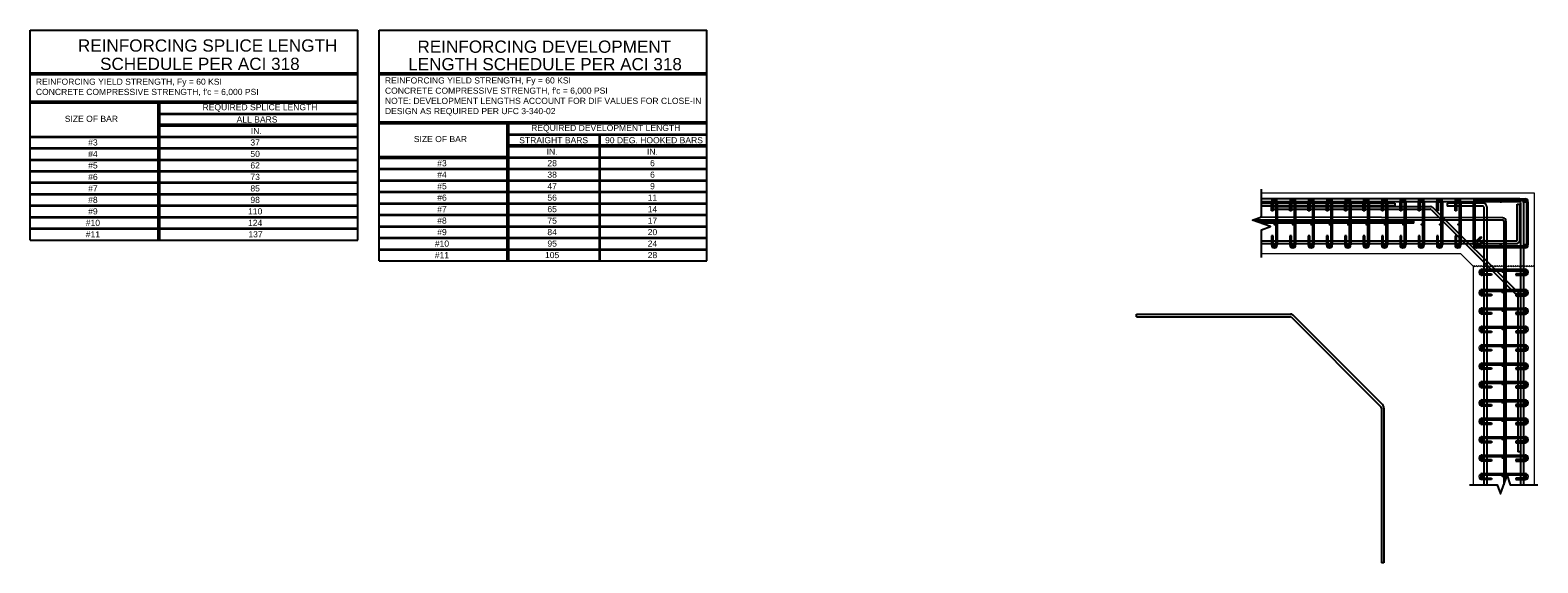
# Model space of a CAD drawing. Header units: inches. Extents: x 30315 to 31722, y 1184 to 1549.
# Tile 1 of 2: x 30315 to 30807, y 1184 to 1358. Entities that reach past the tile are written whole.
import ezdxf

# ---------------------------------------------------------------- set-up
doc = ezdxf.new("R2010")
doc.units = ezdxf.units.IN
doc.header["$LTSCALE"] = 2
doc.header["$MEASUREMENT"] = 0
for name, color, linetype, lineweight in [('A-WALL-FULL-INTR', 3, 'Continuous', 13), ('S-ANNO-TEXT', 2, 'Continuous', 35), ('S-DETL-GRPH-50', 4, 'Continuous', 50), ('S-SECT-CONC', 3, 'Continuous', 0), ('SDTL', 6, 'Continuous', 25)]:
    doc.layers.add(name, color=color, linetype=linetype, lineweight=lineweight)
doc.styles.add('Arial', font='arial.ttf', dxfattribs={"height": 0.125})

msp = doc.modelspace()

# ---------------------------------------------------------------- linework, layer by layer
at = {"layer": 'A-WALL-FULL-INTR'}
for p, q in [((30716.93, 1304.45), (30806.1, 1304.45)), ((30806.1, 1304.45), (30806.1, 1209.11)), ((30782.1, 1284.45), (30716.93, 1284.45)), ((30782.1, 1284.45), (30786.1, 1280.45)), ((30786.1, 1280.45), (30786.1, 1209.11))]:
    msp.add_line(p, q, dxfattribs=at)
at = {"layer": 'S-ANNO-TEXT'}
for p, q in [((30356.64, 1330.22), (30421.68, 1330.22)), ((30314.64, 1322.72), (30421.68, 1322.72)), ((30470.69, 1323.45), (30535.74, 1323.45)), ((30500.69, 1323.45), (30500.69, 1282.2)), ((30470.69, 1315.95), (30535.74, 1315.95))]:
    msp.add_line(p, q, dxfattribs=at)
at = {"layer": 'S-ANNO-TEXT', "color": 3}
for p, q in [((30314.64, 1318.97), (30421.68, 1318.97)), ((30314.64, 1315.22), (30421.68, 1315.22)), ((30314.64, 1311.47), (30421.68, 1311.47)), ((30428.69, 1312.2), (30535.74, 1312.2)), ((30314.64, 1307.72), (30421.68, 1307.72)), ((30428.69, 1308.45), (30535.74, 1308.45)), ((30314.64, 1303.97), (30421.68, 1303.97)), ((30428.69, 1304.7), (30535.74, 1304.7)), ((30428.69, 1300.95), (30535.74, 1300.95)), ((30314.64, 1300.22), (30421.68, 1300.22)), ((30314.64, 1296.47), (30421.68, 1296.47)), ((30428.69, 1297.2), (30535.74, 1297.2)), ((30314.79, 1292.72), (30421.52, 1292.72)), ((30428.69, 1293.45), (30535.74, 1293.45)), ((30428.69, 1289.7), (30535.74, 1289.7)), ((30428.69, 1285.95), (30535.74, 1285.95))]:
    msp.add_line(p, q, dxfattribs=at)
at = {"layer": 'S-DETL-GRPH-50'}
for p, q in [((30314.64, 1343.29), (30421.68, 1343.29)), ((30428.69, 1343.29), (30535.74, 1343.29)), ((30314.64, 1333.97), (30421.68, 1333.97)), ((30356.64, 1333.97), (30356.64, 1288.97)), ((30356.64, 1326.47), (30421.68, 1326.47)), ((30428.69, 1327.2), (30535.74, 1327.2)), ((30470.69, 1327.2), (30470.69, 1282.2)), ((30428.69, 1315.95), (30470.69, 1315.95)), ((30470.69, 1319.7), (30535.74, 1319.7))]:
    msp.add_line(p, q, dxfattribs=at)
at = {"layer": 'S-SECT-CONC'}
msp.add_lwpolyline([(30806.1, 1280.45), (30805.98, 1280.66), (30805.73, 1280.23), (30805.6, 1280.45), (30805.48, 1280.23), (30805.23, 1280.66), (30804.98, 1280.23), (30804.85, 1280.45), (30804.73, 1280.23), (30804.48, 1280.66), (30804.23, 1280.23), (30804.1, 1280.45), (30803.98, 1280.23), (30803.73, 1280.66), (30803.48, 1280.23), (30803.35, 1280.45), (30803.23, 1280.23), (30802.98, 1280.66), (30802.73, 1280.23), (30802.6, 1280.45), (30802.48, 1280.23), (30802.23, 1280.66), (30801.98, 1280.23), (30801.85, 1280.45), (30801.73, 1280.23), (30801.48, 1280.66), (30801.23, 1280.23), (30801.1, 1280.45), (30800.98, 1280.23), (30800.73, 1280.66), (30800.48, 1280.23), (30800.35, 1280.45), (30800.23, 1280.23), (30799.98, 1280.66), (30799.73, 1280.23), (30799.6, 1280.45), (30799.48, 1280.23), (30799.23, 1280.66), (30798.98, 1280.23), (30798.85, 1280.45), (30798.73, 1280.23), (30798.48, 1280.66), (30798.23, 1280.23), (30798.1, 1280.45), (30797.98, 1280.23), (30797.73, 1280.66), (30797.48, 1280.23), (30797.35, 1280.45), (30797.23, 1280.23), (30796.98, 1280.66), (30796.73, 1280.23), (30796.6, 1280.45), (30796.48, 1280.23), (30796.23, 1280.66), (30795.98, 1280.23), (30795.85, 1280.45), (30795.73, 1280.23), (30795.48, 1280.66), (30795.23, 1280.23), (30795.1, 1280.45), (30794.98, 1280.23), (30794.73, 1280.66), (30794.48, 1280.23), (30794.35, 1280.45), (30794.23, 1280.23), (30793.98, 1280.66), (30793.73, 1280.23), (30793.6, 1280.45), (30793.48, 1280.23), (30793.23, 1280.66), (30792.98, 1280.23), (30792.85, 1280.45), (30792.73, 1280.23), (30792.48, 1280.66), (30792.23, 1280.23), (30792.1, 1280.45), (30791.98, 1280.23), (30791.73, 1280.66), (30791.48, 1280.23), (30791.35, 1280.45), (30791.23, 1280.23), (30790.98, 1280.66), (30790.73, 1280.23), (30790.6, 1280.45), (30790.48, 1280.23), (30790.23, 1280.66), (30789.98, 1280.23), (30789.85, 1280.45), (30789.73, 1280.23), (30789.48, 1280.66), (30789.23, 1280.23), (30789.1, 1280.45), (30788.98, 1280.23), (30788.73, 1280.66), (30788.48, 1280.23), (30788.35, 1280.45), (30788.23, 1280.23), (30787.98, 1280.66), (30787.73, 1280.23), (30787.6, 1280.45), (30787.48, 1280.23), (30787.23, 1280.66), (30786.98, 1280.23), (30786.85, 1280.45), (30786.73, 1280.23), (30786.48, 1280.66), (30786.23, 1280.23), (30786.1, 1280.45)], dxfattribs=at)
at = {"layer": 'SDTL'}
for p, q in [((30314.64, 1288.97), (30314.64, 1357.5)), ((30314.64, 1357.5), (30421.68, 1357.5)), ((30421.68, 1288.97), (30421.68, 1357.5)), ((30428.69, 1282.2), (30428.69, 1357.5)), ((30428.69, 1357.5), (30535.74, 1357.5)), ((30535.74, 1282.2), (30535.74, 1357.5)), ((30801.35, 1302.45), (30716.93, 1302.45)), ((30801.35, 1301.45), (30716.93, 1301.45)), ((30716.93, 1301.07), (30760.56, 1301.07)), ((30720.23, 1298.51), (30720.23, 1301.51)), ((30720.73, 1301.51), (30720.73, 1298.51)), ((30721.6, 1301.51), (30721.6, 1287.38)), ((30722.1, 1301.51), (30722.1, 1287.38)), ((30726.23, 1298.51), (30726.23, 1301.51)), ((30726.73, 1301.51), (30726.73, 1298.51)), ((30727.6, 1301.51), (30727.6, 1287.38)), ((30728.1, 1301.51), (30728.1, 1287.38)), ((30732.23, 1298.51), (30732.23, 1301.51)), ((30732.73, 1301.51), (30732.73, 1298.51)), ((30733.6, 1301.51), (30733.6, 1287.38)), ((30734.1, 1301.51), (30734.1, 1287.38)), ((30738.23, 1298.51), (30738.23, 1301.51)), ((30738.73, 1301.51), (30738.73, 1298.51)), ((30739.6, 1301.51), (30739.6, 1287.38)), ((30740.1, 1301.51), (30740.1, 1287.38)), ((30744.23, 1298.51), (30744.23, 1301.51)), ((30744.73, 1301.51), (30744.73, 1298.51)), ((30745.6, 1301.51), (30745.6, 1287.38)), ((30746.1, 1301.51), (30746.1, 1287.38)), ((30750.23, 1298.51), (30750.23, 1301.51)), ((30750.73, 1301.51), (30750.73, 1298.51)), ((30751.6, 1301.51), (30751.6, 1287.38)), ((30752.1, 1301.51), (30752.1, 1287.38)), ((30756.23, 1298.51), (30756.23, 1301.51)), ((30756.73, 1301.51), (30756.73, 1298.51)), ((30757.6, 1301.51), (30757.6, 1287.38)), ((30758.1, 1301.51), (30758.1, 1287.38)), ((30760.56, 1301.07), (30760.56, 1300.2)), ((30762.23, 1298.51), (30762.23, 1301.51)), ((30762.73, 1301.51), (30762.73, 1298.51)), ((30763.6, 1301.51), (30763.6, 1287.38)), ((30764.1, 1301.51), (30764.1, 1287.38)), ((30768.23, 1298.51), (30768.23, 1301.51)), ((30768.73, 1301.51), (30768.73, 1298.51)), ((30769.6, 1301.51), (30769.6, 1287.38)), ((30770.1, 1301.51), (30770.1, 1287.38)), ((30774.23, 1298.51), (30774.23, 1301.51)), ((30774.73, 1301.51), (30774.73, 1298.51)), ((30775.16, 1301.51), (30775.6, 1301.51)), ((30775.6, 1301.51), (30775.6, 1287.38)), ((30776.1, 1301.51), (30776.1, 1287.38)), ((30789.35, 1301.04), (30777.6, 1301.04)), ((30777.6, 1301.04), (30777.6, 1300.04)), ((30780.23, 1298.51), (30780.23, 1301.51)), ((30780.73, 1301.51), (30780.73, 1298.51)), ((30781.6, 1301.51), (30781.6, 1287.38)), ((30782.1, 1301.51), (30782.1, 1287.38)), ((30786.23, 1287.38), (30786.23, 1301.51)), ((30786.73, 1287.38), (30786.73, 1301.51)), ((30787.16, 1302.45), (30803.1, 1302.45)), ((30787.16, 1301.95), (30803.1, 1301.95)), ((30800.45, 1288.95), (30800.45, 1300.7)), ((30800.45, 1300.7), (30801.32, 1300.7)), ((30801.32, 1288.95), (30801.32, 1300.7)), ((30801.6, 1301.2), (30801.6, 1209.11)), ((30802.6, 1301.2), (30802.6, 1209.11)), ((30803.54, 1301.51), (30803.54, 1287.38)), ((30804.04, 1301.51), (30804.04, 1287.38)), ((30795.85, 1296.2), (30716.54, 1296.46)), ((30716.93, 1300.2), (30760.56, 1300.2)), ((30720.73, 1298.51), (30720.23, 1298.51)), ((30720.74, 1299.07), (30720.74, 1299.95)), ((30720.74, 1299.95), (30772.2, 1299.95)), ((30720.74, 1299.07), (30772.2, 1299.07)), ((30726.73, 1298.51), (30726.23, 1298.51)), ((30732.73, 1298.51), (30732.23, 1298.51)), ((30738.73, 1298.51), (30738.23, 1298.51)), ((30744.73, 1298.51), (30744.23, 1298.51)), ((30750.73, 1298.51), (30750.23, 1298.51)), ((30756.73, 1298.51), (30756.23, 1298.51)), ((30762.73, 1298.51), (30762.23, 1298.51)), ((30768.73, 1298.51), (30768.23, 1298.51)), ((30772.38, 1298.99), (30800.51, 1270.87)), ((30801.12, 1271.49), (30773, 1299.62)), ((30774.73, 1298.51), (30774.23, 1298.51)), ((30789.35, 1300.04), (30777.6, 1300.04)), ((30780.73, 1298.51), (30780.23, 1298.51)), ((30789.6, 1299.79), (30789.6, 1209.11)), ((30790.6, 1299.79), (30790.6, 1209.11)), ((30795.85, 1295.45), (30714.18, 1295.45)), ((30766.76, 1295.2), (30714.87, 1295.2)), ((30766.76, 1294.45), (30716.93, 1294.45)), ((30766.76, 1294.45), (30766.76, 1295.2)), ((30796.1, 1295.2), (30796.1, 1209.11)), ((30796.85, 1295.2), (30796.85, 1211.18)), ((30314.64, 1288.97), (30421.68, 1288.97)), ((30716.93, 1288.7), (30800.2, 1288.7)), ((30716.93, 1287.82), (30800.2, 1287.82)), ((30720.73, 1290.38), (30720.23, 1290.38)), ((30720.23, 1290.38), (30720.23, 1287.38)), ((30720.73, 1287.38), (30720.73, 1290.38)), ((30726.73, 1290.38), (30726.23, 1290.38)), ((30726.23, 1290.38), (30726.23, 1287.38)), ((30726.73, 1287.38), (30726.73, 1290.38)), ((30732.73, 1290.38), (30732.23, 1290.38)), ((30732.23, 1290.38), (30732.23, 1287.38)), ((30732.73, 1287.38), (30732.73, 1290.38)), ((30738.73, 1290.38), (30738.23, 1290.38)), ((30738.23, 1290.38), (30738.23, 1287.38)), ((30738.73, 1287.38), (30738.73, 1290.38)), ((30744.73, 1290.38), (30744.23, 1290.38)), ((30744.23, 1290.38), (30744.23, 1287.38)), ((30744.73, 1287.38), (30744.73, 1290.38)), ((30750.73, 1290.38), (30750.23, 1290.38)), ((30750.23, 1290.38), (30750.23, 1287.38)), ((30750.73, 1287.38), (30750.73, 1290.38)), ((30756.73, 1290.38), (30756.23, 1290.38)), ((30756.23, 1290.38), (30756.23, 1287.38)), ((30756.73, 1287.38), (30756.73, 1290.38)), ((30762.73, 1290.38), (30762.23, 1290.38)), ((30762.23, 1290.38), (30762.23, 1287.38)), ((30762.73, 1287.38), (30762.73, 1290.38)), ((30768.73, 1290.38), (30768.23, 1290.38)), ((30768.23, 1290.38), (30768.23, 1287.38)), ((30768.73, 1287.38), (30768.73, 1290.38)), ((30774.73, 1290.38), (30774.23, 1290.38)), ((30774.23, 1290.38), (30774.23, 1287.38)), ((30774.73, 1287.38), (30774.73, 1290.38)), ((30775.6, 1287.38), (30774.73, 1287.38)), ((30775.16, 1287.38), (30775.6, 1287.38)), ((30780.73, 1290.38), (30780.23, 1290.38)), ((30780.23, 1290.38), (30780.23, 1287.38)), ((30780.73, 1287.38), (30780.73, 1290.38)), ((30786.5, 1288.05), (30788.62, 1290.17)), ((30786.85, 1287.69), (30788.97, 1289.81)), ((30803.1, 1286.95), (30787.16, 1286.95)), ((30803.1, 1286.45), (30787.16, 1286.45)), ((30787.47, 1287.07), (30789.59, 1289.2)), ((30787.83, 1286.72), (30789.95, 1288.84)), ((30788.62, 1290.17), (30788.97, 1289.81)), ((30789.95, 1288.84), (30789.59, 1289.2)), ((30428.69, 1282.2), (30535.74, 1282.2)), ((30789.09, 1279.48), (30803.09, 1279.48)), ((30789.09, 1278.98), (30803.09, 1278.98)), ((30789.09, 1277.98), (30792.09, 1277.98)), ((30792.09, 1277.48), (30789.09, 1277.48)), ((30792.09, 1277.98), (30792.09, 1277.48)), ((30803.09, 1277.98), (30800.09, 1277.98)), ((30800.09, 1277.98), (30800.09, 1277.48)), ((30800.09, 1277.48), (30803.09, 1277.48)), ((30789.09, 1272.79), (30803.09, 1272.79)), ((30789.09, 1272.29), (30803.09, 1272.29)), ((30789.09, 1271.29), (30792.09, 1271.29)), ((30792.09, 1271.29), (30792.09, 1270.79)), ((30803.09, 1271.29), (30800.09, 1271.29)), ((30800.09, 1271.29), (30800.09, 1270.79)), ((30792.09, 1270.79), (30789.09, 1270.79)), ((30789.09, 1266.79), (30803.09, 1266.79)), ((30789.09, 1266.29), (30803.09, 1266.29)), ((30800.09, 1270.79), (30803.09, 1270.79)), ((30800.73, 1270.34), (30800.73, 1219.84)), ((30801.6, 1270.34), (30801.6, 1219.84)), ((30802.6, 1270.34), (30802.6, 1252.84)), ((30676.13, 1263.97), (30676.13, 1264.84)), ((30676.13, 1264.84), (30726.47, 1264.84)), ((30676.13, 1263.97), (30726.47, 1263.97)), ((30726.64, 1263.89), (30755.9, 1234.64)), ((30756.52, 1235.26), (30727.26, 1264.51)), ((30789.09, 1265.29), (30792.09, 1265.29)), ((30792.09, 1264.79), (30789.09, 1264.79)), ((30792.09, 1265.29), (30792.09, 1264.79)), ((30803.09, 1265.29), (30800.09, 1265.29)), ((30800.09, 1265.29), (30800.09, 1264.79)), ((30800.09, 1264.79), (30803.09, 1264.79)), ((30789.09, 1260.79), (30803.09, 1260.79)), ((30789.09, 1260.29), (30803.09, 1260.29)), ((30789.09, 1259.29), (30792.09, 1259.29)), ((30792.09, 1258.79), (30789.09, 1258.79)), ((30792.09, 1259.29), (30792.09, 1258.79)), ((30803.09, 1259.29), (30800.09, 1259.29)), ((30800.09, 1259.29), (30800.09, 1258.79)), ((30800.09, 1258.79), (30803.09, 1258.79)), ((30803.09, 1259.79), (30802.59, 1259.79)), ((30789.09, 1254.79), (30803.09, 1254.79)), ((30789.09, 1254.29), (30803.09, 1254.29)), ((30789.09, 1253.29), (30792.09, 1253.29)), ((30792.09, 1252.79), (30789.09, 1252.79)), ((30792.09, 1253.29), (30792.09, 1252.79)), ((30803.09, 1253.29), (30800.09, 1253.29)), ((30800.09, 1253.29), (30800.09, 1252.79)), ((30800.09, 1252.79), (30803.09, 1252.79)), ((30789.09, 1248.79), (30803.09, 1248.79)), ((30789.09, 1248.29), (30803.09, 1248.29)), ((30789.09, 1247.29), (30792.09, 1247.29)), ((30792.09, 1246.79), (30789.09, 1246.79)), ((30792.09, 1247.29), (30792.09, 1246.79)), ((30803.09, 1247.29), (30800.09, 1247.29)), ((30800.09, 1247.29), (30800.09, 1246.79)), ((30800.09, 1246.79), (30803.09, 1246.79)), ((30789.09, 1242.79), (30803.09, 1242.79)), ((30789.09, 1242.29), (30803.09, 1242.29)), ((30789.09, 1241.29), (30792.09, 1241.29)), ((30792.09, 1240.79), (30789.09, 1240.79)), ((30789.09, 1236.79), (30803.09, 1236.79)), ((30792.09, 1241.29), (30792.09, 1240.79)), ((30803.09, 1241.29), (30800.09, 1241.29)), ((30800.09, 1241.29), (30800.09, 1240.79)), ((30800.09, 1240.79), (30803.09, 1240.79)), ((30756.12, 1234.11), (30756.12, 1183.61)), ((30756.99, 1234.11), (30756.99, 1183.61)), ((30789.09, 1236.29), (30803.09, 1236.29)), ((30789.09, 1235.29), (30792.09, 1235.29)), ((30792.09, 1234.79), (30789.09, 1234.79)), ((30792.09, 1235.29), (30792.09, 1234.79)), ((30803.09, 1235.29), (30800.09, 1235.29)), ((30800.09, 1235.29), (30800.09, 1234.79)), ((30800.09, 1234.79), (30803.09, 1234.79)), ((30789.09, 1230.79), (30803.09, 1230.79)), ((30789.09, 1230.29), (30803.09, 1230.29)), ((30789.09, 1229.29), (30792.09, 1229.29)), ((30792.09, 1228.79), (30789.09, 1228.79)), ((30792.09, 1229.29), (30792.09, 1228.79)), ((30803.09, 1229.29), (30800.09, 1229.29)), ((30800.09, 1229.29), (30800.09, 1228.79)), ((30800.09, 1228.79), (30803.09, 1228.79)), ((30789.09, 1224.79), (30803.09, 1224.79)), ((30789.09, 1224.29), (30803.09, 1224.29)), ((30789.09, 1223.29), (30792.09, 1223.29)), ((30792.09, 1222.79), (30789.09, 1222.79)), ((30792.09, 1223.29), (30792.09, 1222.79)), ((30803.09, 1223.29), (30800.09, 1223.29)), ((30800.09, 1223.29), (30800.09, 1222.79)), ((30800.09, 1222.79), (30803.09, 1222.79)), ((30789.09, 1218.79), (30803.09, 1218.79)), ((30789.09, 1218.29), (30803.09, 1218.29)), ((30789.09, 1217.29), (30792.09, 1217.29)), ((30792.09, 1216.79), (30789.09, 1216.79)), ((30792.09, 1217.29), (30792.09, 1216.79)), ((30803.09, 1217.29), (30800.09, 1217.29)), ((30800.09, 1217.29), (30800.09, 1216.79)), ((30800.09, 1216.79), (30803.09, 1216.79)), ((30801.6, 1219.84), (30800.73, 1219.84)), ((30789.09, 1212.79), (30803.09, 1212.79)), ((30789.09, 1212.29), (30803.09, 1212.29)), ((30789.09, 1211.29), (30792.09, 1211.29)), ((30792.09, 1210.79), (30789.09, 1210.79)), ((30792.09, 1211.29), (30792.09, 1210.79)), ((30803.09, 1211.29), (30800.09, 1211.29)), ((30800.09, 1211.29), (30800.09, 1210.79)), ((30800.09, 1210.79), (30803.09, 1210.79)), ((30756.99, 1183.61), (30756.12, 1183.61))]:
    msp.add_line(p, q, dxfattribs=at)
at = {"layer": 'SDTL', "linetype": 'Continuous'}
for points in [[(30716.93, 1283.29), (30716.93, 1292.29), (30719.89, 1293.37), (30713.97, 1295.52), (30716.93, 1296.6), (30716.93, 1305.6)], [(30784.94, 1209.11), (30793.95, 1209.11), (30795.02, 1206.16), (30797.18, 1212.07), (30798.25, 1209.11), (30807.26, 1209.11)]]:
    msp.add_lwpolyline(points, dxfattribs=at)
at = {"layer": 'SDTL'}
for points, const_width in [([(30721.16, 1301.73, 1), (30721.16, 1301.29, 1)], 0.437), ([(30727.16, 1301.73, 1), (30727.16, 1301.29, 1)], 0.437), ([(30733.16, 1301.73, 1), (30733.16, 1301.29, 1)], 0.437), ([(30739.16, 1301.73, 1), (30739.16, 1301.29, 1)], 0.437), ([(30745.16, 1301.73, 1), (30745.16, 1301.29, 1)], 0.437), ([(30751.16, 1301.73, 1), (30751.16, 1301.29, 1)], 0.437), ([(30757.16, 1301.73, 1), (30757.16, 1301.29, 1)], 0.437), ([(30763.16, 1301.73, 1), (30763.16, 1301.29, 1)], 0.437), ([(30769.16, 1301.73, 1), (30769.16, 1301.29, 1)], 0.437), ([(30775.16, 1301.73, 1), (30775.16, 1301.29, 1)], 0.437), ([(30781.16, 1301.73, 1), (30781.16, 1301.29, 1)], 0.437), ([(30787.16, 1301.73, 1), (30787.16, 1301.29, 1)], 0.437), ([(30795.16, 1301.73, 1), (30795.16, 1301.29, 1)], 0.437), ([(30803.1, 1301.73, 1), (30803.1, 1301.29, 1)], 0.437), ([(30721.23, 1294.26, 1), (30721.23, 1293.88, 1)], 0.374), ([(30727.23, 1294.26, 1), (30727.23, 1293.88, 1)], 0.374), ([(30733.23, 1294.26, 1), (30733.23, 1293.88, 1)], 0.374), ([(30739.23, 1294.26, 1), (30739.23, 1293.88, 1)], 0.374), ([(30745.23, 1294.26, 1), (30745.23, 1293.88, 1)], 0.374), ([(30751.23, 1294.26, 1), (30751.23, 1293.88, 1)], 0.374), ([(30757.23, 1294.26, 1), (30757.23, 1293.88, 1)], 0.374), ([(30763.23, 1294.26, 1), (30763.23, 1293.88, 1)], 0.374), ([(30769.23, 1294.26, 1), (30769.23, 1293.88, 1)], 0.374), ([(30775.23, 1294.26, 1), (30775.23, 1293.88, 1)], 0.374), ([(30781.23, 1294.26, 1), (30781.23, 1293.88, 1)], 0.374), ([(30721.16, 1287.6, 1), (30721.16, 1287.16, 1)], 0.437), ([(30727.16, 1287.6, 1), (30727.16, 1287.16, 1)], 0.437), ([(30733.16, 1287.6, 1), (30733.16, 1287.16, 1)], 0.437), ([(30739.16, 1287.6, 1), (30739.16, 1287.16, 1)], 0.437), ([(30745.16, 1287.6, 1), (30745.16, 1287.16, 1)], 0.437), ([(30751.16, 1287.6, 1), (30751.16, 1287.16, 1)], 0.437), ([(30757.16, 1287.6, 1), (30757.16, 1287.16, 1)], 0.437), ([(30763.16, 1287.6, 1), (30763.16, 1287.16, 1)], 0.437), ([(30769.16, 1287.6, 1), (30769.16, 1287.16, 1)], 0.437), ([(30775.16, 1287.6, 1), (30775.16, 1287.16, 1)], 0.437), ([(30781.16, 1287.6, 1), (30781.16, 1287.16, 1)], 0.437), ([(30787.16, 1287.6, 1), (30787.16, 1287.16, 1)], 0.437), ([(30795.16, 1287.6, 1), (30795.16, 1287.16, 1)], 0.437), ([(30803.1, 1287.6, 1), (30803.1, 1287.16, 1)], 0.437), ([(30789.34, 1278.48, -1), (30788.84, 1278.48, -1)], 0.499), ([(30795.9, 1278.6, -1), (30795.52, 1278.6, -1)], 0.374), ([(30803.34, 1278.48, -1), (30802.84, 1278.48, -1)], 0.499), ([(30789.34, 1271.79, -1), (30788.84, 1271.79, -1)], 0.499), ([(30795.9, 1271.91, -1), (30795.52, 1271.91, -1)], 0.374), ([(30803.34, 1271.79, -1), (30802.84, 1271.79, -1)], 0.499), ([(30789.34, 1265.79, -1), (30788.84, 1265.79, -1)], 0.499), ([(30795.9, 1265.91, -1), (30795.52, 1265.91, -1)], 0.374), ([(30803.34, 1265.79, -1), (30802.84, 1265.79, -1)], 0.499), ([(30789.34, 1259.79, -1), (30788.84, 1259.79, -1)], 0.499), ([(30795.9, 1259.91, -1), (30795.52, 1259.91, -1)], 0.374), ([(30803.34, 1259.79, -1), (30802.84, 1259.79, -1)], 0.499), ([(30789.34, 1253.79, -1), (30788.84, 1253.79, -1)], 0.499), ([(30795.9, 1253.91, -1), (30795.52, 1253.91, -1)], 0.374), ([(30803.34, 1253.79, -1), (30802.84, 1253.79, -1)], 0.499), ([(30789.34, 1247.79, -1), (30788.84, 1247.79, -1)], 0.499), ([(30795.9, 1247.91, -1), (30795.52, 1247.91, -1)], 0.374), ([(30803.34, 1247.79, -1), (30802.84, 1247.79, -1)], 0.499), ([(30789.34, 1241.79, -1), (30788.84, 1241.79, -1)], 0.499), ([(30795.9, 1241.91, -1), (30795.52, 1241.91, -1)], 0.374), ([(30803.34, 1241.79, -1), (30802.84, 1241.79, -1)], 0.499), ([(30789.34, 1235.79, -1), (30788.84, 1235.79, -1)], 0.499), ([(30795.9, 1235.91, -1), (30795.52, 1235.91, -1)], 0.374), ([(30803.34, 1235.79, -1), (30802.84, 1235.79, -1)], 0.499), ([(30789.34, 1229.79, -1), (30788.84, 1229.79, -1)], 0.499), ([(30795.9, 1229.91, -1), (30795.52, 1229.91, -1)], 0.374), ([(30803.34, 1229.79, -1), (30802.84, 1229.79, -1)], 0.499), ([(30789.34, 1223.79, -1), (30788.84, 1223.79, -1)], 0.499), ([(30795.9, 1223.91, -1), (30795.52, 1223.91, -1)], 0.374), ([(30803.34, 1223.79, -1), (30802.84, 1223.79, -1)], 0.499), ([(30789.34, 1217.79, -1), (30788.84, 1217.79, -1)], 0.499), ([(30795.9, 1217.91, -1), (30795.52, 1217.91, -1)], 0.374), ([(30803.34, 1217.79, -1), (30802.84, 1217.79, -1)], 0.499), ([(30789.34, 1211.79, -1), (30788.84, 1211.79, -1)], 0.499), ([(30795.9, 1211.91, -1), (30795.52, 1211.91, -1)], 0.374), ([(30803.34, 1211.79, -1), (30802.84, 1211.79, -1)], 0.499)]:
    msp.add_lwpolyline(points, format="xyb", close=True, dxfattribs=dict(at, const_width=const_width))
for centre, radius, start, end in [((30721.16, 1301.51), 0.938, 0, 180), ((30721.16, 1301.51), 0.438, 0, 180), ((30727.16, 1301.51), 0.938, 0, 180), ((30727.16, 1301.51), 0.438, 0, 180), ((30733.16, 1301.51), 0.938, 0, 180), ((30733.16, 1301.51), 0.438, 0, 180), ((30739.16, 1301.51), 0.938, 0, 180), ((30739.16, 1301.51), 0.438, 0, 180), ((30745.16, 1301.51), 0.938, 0, 180), ((30745.16, 1301.51), 0.438, 0, 180), ((30751.16, 1301.51), 0.938, 0, 180), ((30751.16, 1301.51), 0.438, 0, 180), ((30757.16, 1301.51), 0.938, 0, 180), ((30757.16, 1301.51), 0.438, 0, 180), ((30763.16, 1301.51), 0.938, 0, 180), ((30763.16, 1301.51), 0.438, 0, 180), ((30769.16, 1301.51), 0.938, 0, 180), ((30769.16, 1301.51), 0.438, 0, 180), ((30775.16, 1301.51), 0.938, 0, 180), ((30775.16, 1301.51), 0.438, 0, 180), ((30781.16, 1301.51), 0.938, 0, 180), ((30781.16, 1301.51), 0.438, 0, 180), ((30787.16, 1301.51), 0.938, 90, 180), ((30787.16, 1301.51), 0.438, 90, 180), ((30789.35, 1299.79), 1.25, 0, 90), ((30801.35, 1301.2), 1.25, 0, 90), ((30801.35, 1301.2), 0.25, 360, 90), ((30803.1, 1301.51), 0.938, 0, 90), ((30803.1, 1301.51), 0.438, 0, 90), ((30772.2, 1298.83), 1.12, 44.7897, 90.0739), ((30772.19, 1298.8), 0.273, 45.9611, 87.2622), ((30789.35, 1299.79), 0.25, 0, 90), ((30795.85, 1295.2), 1, 0, 90), ((30795.85, 1295.2), 0.25, 0, 90), ((30721.16, 1287.38), 0.938, 180, 0), ((30721.16, 1287.38), 0.438, 180, 0), ((30727.16, 1287.38), 0.938, 180, 0), ((30727.16, 1287.38), 0.438, 180, 0), ((30733.16, 1287.38), 0.938, 180, 0), ((30733.16, 1287.38), 0.438, 180, 0), ((30739.16, 1287.38), 0.938, 180, 0), ((30739.16, 1287.38), 0.438, 180, 0), ((30745.16, 1287.38), 0.938, 180, 0), ((30745.16, 1287.38), 0.438, 180, 0), ((30751.16, 1287.38), 0.938, 180, 0), ((30751.16, 1287.38), 0.438, 180, 0), ((30757.16, 1287.38), 0.938, 180, 0), ((30757.16, 1287.38), 0.438, 180, 0), ((30763.16, 1287.38), 0.938, 180, 0), ((30763.16, 1287.38), 0.438, 180, 0), ((30769.16, 1287.38), 0.938, 180, 0), ((30769.16, 1287.38), 0.438, 180, 0), ((30775.16, 1287.38), 0.938, 180, 0), ((30775.16, 1287.38), 0.438, 180, 0), ((30781.16, 1287.38), 0.938, 180, 0), ((30781.16, 1287.38), 0.438, 180, 0), ((30787.16, 1287.38), 0.938, 135, 315), ((30787.16, 1287.38), 0.438, 135, 315), ((30800.2, 1288.95), 0.25, 270.5228, 359.9987), ((30800.2, 1288.95), 1.13, 270, 0), ((30803.1, 1287.38), 0.438, 270, 0), ((30803.1, 1287.38), 0.938, 270, 0), ((30789.09, 1278.48), 1, 90, 270), ((30789.09, 1278.48), 0.5, 90, 270), ((30803.09, 1278.48), 1, 270, 90), ((30803.09, 1278.48), 0.5, 270, 90), ((30789.09, 1271.79), 1, 90, 270), ((30789.09, 1271.79), 0.5, 90, 270), ((30799.98, 1270.34), 1.62, 0, 45), ((30803.09, 1271.79), 1, 270, 90), ((30803.09, 1271.79), 0.5, 270, 90), ((30789.09, 1265.79), 1, 90, 270), ((30789.09, 1265.79), 0.5, 90, 270), ((30799.98, 1270.34), 0.75, 0, 45), ((30803.09, 1265.79), 1, 270, 90), ((30803.09, 1265.79), 0.5, 270, 90), ((30726.47, 1263.72), 1.12, 45, 90), ((30726.47, 1263.72), 0.25, 45, 90), ((30789.09, 1259.79), 1, 90, 270), ((30789.09, 1259.79), 0.5, 90, 270), ((30803.09, 1259.79), 1, 270, 90), ((30803.09, 1259.79), 0.5, 270, 90), ((30789.09, 1253.79), 1, 90, 270), ((30789.09, 1253.79), 0.5, 90, 270), ((30803.09, 1253.79), 1, 270, 90), ((30803.09, 1253.79), 0.5, 270, 90), ((30789.09, 1247.79), 1, 90, 270), ((30789.09, 1247.79), 0.5, 90, 270), ((30803.09, 1247.79), 1, 270, 90), ((30803.09, 1247.79), 0.5, 270, 90), ((30789.09, 1241.79), 1, 90, 270), ((30789.09, 1241.79), 0.5, 90, 270), ((30803.09, 1241.79), 1, 270, 90), ((30803.09, 1241.79), 0.5, 270, 90), ((30789.09, 1235.79), 1, 90, 270), ((30803.09, 1235.79), 1, 270, 90), ((30755.37, 1234.11), 0.75, 0, 45), ((30755.37, 1234.11), 1.62, 0, 45), ((30789.09, 1235.79), 0.5, 90, 270), ((30803.09, 1235.79), 0.5, 270, 90), ((30789.09, 1229.79), 1, 90, 270), ((30789.09, 1229.79), 0.5, 90, 270), ((30803.09, 1229.79), 1, 270, 90), ((30803.09, 1229.79), 0.5, 270, 90), ((30789.09, 1223.79), 1, 90, 270), ((30789.09, 1223.79), 0.5, 90, 270), ((30803.09, 1223.79), 1, 270, 90), ((30803.09, 1223.79), 0.5, 270, 90), ((30789.09, 1217.79), 1, 90, 270), ((30789.09, 1217.79), 0.5, 90, 270), ((30803.09, 1217.79), 1, 270, 90), ((30803.09, 1217.79), 0.5, 270, 90), ((30789.09, 1211.79), 1, 90, 270), ((30789.09, 1211.79), 0.5, 90, 270), ((30803.09, 1211.79), 1, 270, 90), ((30803.09, 1211.79), 0.5, 270, 90)]:
    msp.add_arc(centre, radius, start, end, dxfattribs=at)

# ---------------------------------------------------------------- texts
at = {"layer": 'SDTL', "style": 'Arial'}
for s, p in [('REINFORCING SPLICE LENGTH', (30330.24, 1350.49)), ('REINFORCING DEVELOPMENT', (30441.19, 1350.12)), ('SCHEDULE PER ACI 318', (30337.48, 1344.51)), ('LENGTH SCHEDULE PER ACI 318', (30438.16, 1344.41))]:
    msp.add_text(s, height=4, dxfattribs=at).set_placement(p)
at = {"layer": 'SDTL', "char_height": 2, "style": 'Arial'}
for s, insert, width, attachment_point in [("REINFORCING YIELD STRENGTH, Fy = 60 KSI\\PCONCRETE COMPRESSIVE STRENGTH, f'c = 6,000 PSI", (30316.51, 1338.83), 104.4716, 4), ("REINFORCING YIELD STRENGTH, Fy = 60 KSI\\PCONCRETE COMPRESSIVE STRENGTH, f'c = 6,000 PSI\\PNOTE: DEVELOPMENT LENGTHS ACCOUNT FOR DIF VALUES FOR CLOSE-IN DESIGN AS REQUIRED PER UFC 3-340-02", (30430.56, 1335.82), 104.4716, 4), ('REQUIRED SPLICE LENGTH', (30389.74, 1332.09), 46.3556, 5), ('SIZE OF BAR', (30334.64, 1328.56), 46.3556, 5), ('ALL BARS', (30388.78, 1328.34), 46.3556, 5), ('IN.', (30388.54, 1324.59), 46.3556, 5), ('REQUIRED DEVELOPMENT LENGTH', (30502.7, 1325.32), 80.6056, 5), ('#3', (30335.14, 1320.84), 46.3556, 5), ('37', (30388.15, 1320.84), 46.3556, 5), ('SIZE OF BAR', (30448.69, 1321.95), 31.9021, 5), ('STRAIGHT BARS', (30485.69, 1321.57), 80.6056, 5), ('90 DEG. HOOKED BARS', (30518.47, 1321.57), 80.6056, 5), ('#4', (30335.14, 1317.09), 46.3556, 5), ('50', (30388.15, 1317.09), 46.3556, 5), ('#3', (30449.19, 1314.07), 80.6056, 5), ('IN.', (30485.19, 1317.82), 80.6056, 5), ('28', (30485.19, 1314.07), 80.6056, 5), ('IN.', (30517.97, 1317.82), 80.6056, 5), ('6', (30517.97, 1314.07), 80.6056, 5), ('#5', (30335.14, 1313.34), 46.3556, 5), ('#6', (30335.14, 1309.59), 46.3556, 5), ('73', (30388.15, 1309.59), 46.3556, 5), ('62', (30388.15, 1313.34), 46.3556, 5), ('#4', (30449.19, 1310.32), 80.6056, 5), ('38', (30485.19, 1310.32), 80.6056, 5), ('6', (30517.97, 1310.32), 80.6056, 5), ('#7', (30335.14, 1305.84), 46.3556, 5), ('85', (30388.15, 1305.84), 46.3556, 5), ('#5', (30449.19, 1306.57), 80.6056, 5), ('47', (30485.19, 1306.57), 80.6056, 5), ('9', (30517.97, 1306.57), 80.6056, 5), ('#8', (30335.14, 1302.09), 46.3556, 5), ('98', (30388.15, 1302.09), 46.3556, 5), ('#6', (30449.19, 1302.82), 80.6056, 5), ('56', (30485.19, 1302.82), 80.6056, 5), ('11', (30517.97, 1302.82), 80.6056, 5), ('#10', (30335.14, 1294.59), 46.3556, 5), ('#9', (30335.14, 1298.34), 46.3556, 5), ('110', (30388.15, 1298.34), 46.3556, 5), ('124', (30388.15, 1294.59), 46.3556, 5), ('#7', (30449.19, 1299.07), 80.6056, 5), ('#8', (30449.19, 1295.32), 80.6056, 5), ('75', (30485.19, 1295.32), 80.6056, 5), ('65', (30485.19, 1299.07), 80.6056, 5), ('14', (30517.97, 1299.07), 80.6056, 5), ('17', (30517.97, 1295.32), 80.6056, 5), ('#11', (30335.14, 1290.84), 46.3556, 5), ('137', (30388.26, 1290.84), 46.3556, 5), ('#9', (30449.19, 1291.57), 80.6056, 5), ('84', (30485.19, 1291.57), 80.6056, 5), ('20', (30517.97, 1291.57), 80.6056, 5), ('#10', (30449.19, 1287.82), 80.6056, 5), ('95', (30485.19, 1287.82), 80.6056, 5), ('24', (30517.97, 1287.82), 80.6056, 5), ('#11', (30449.19, 1284.07), 80.6056, 5), ('105', (30485.19, 1284.07), 80.6056, 5), ('28', (30517.97, 1284.07), 80.6056, 5)]:
    msp.add_mtext(s, dxfattribs=dict(at, insert=insert, width=width, attachment_point=attachment_point))

doc.saveas('drawing.dxf')
